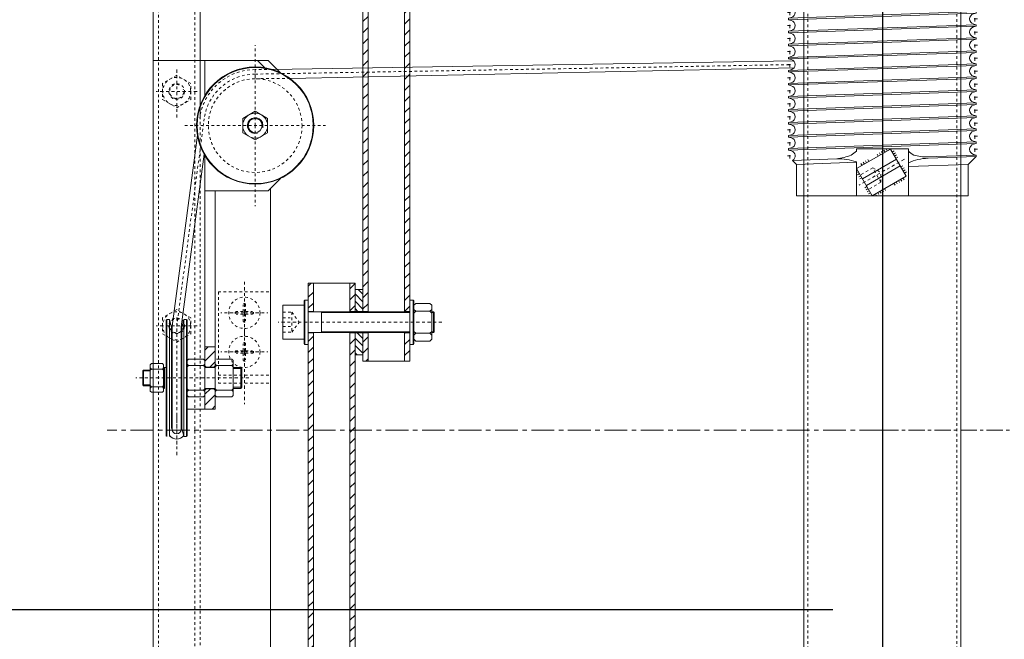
# Model space of a CAD drawing. Header units: centimetres. Extents: x -10702 to 24628, y -4437 to 19798.
# Tile 58 of 92: x 12828 to 12865, y 9032 to 9055. Entities that reach past the tile are written whole.
import ezdxf

# ---------------------------------------------------------------- set-up
doc = ezdxf.new("R2010")
doc.units = ezdxf.units.CM
for name, pattern in [('CENTER', [2, 1.25, -0.25, 0.25, -0.25]), ('DASHED', [0.75, 0.5, -0.25]), ('Kondygnacja  -0_5$0$HIDDEN', [9.525, 6.35, -3.175]), ('Kondygnacja  -0_5$0$HIDDEN2', [4.7625, 3.175, -1.5875]), ('Osie rzutów$0$DASHDOT2', [12.7, 6.35, -3.175, 0, -3.175])]:
    doc.linetypes.add(name, pattern=pattern)
doc.layers.get('0').update_dxf_attribs({"color": 8})
for name, color, linetype in [('Kondygnacja  -0_5$0$ARCH_KONSTR_POWYŻEJ RZUTU', 8, 'Kondygnacja  -0_5$0$HIDDEN'), ('Kondygnacja  -0_5$0$ARCH_KONSTR_POWYŻEJ RZUTU_IST', 8, 'Kondygnacja  -0_5$0$HIDDEN2'), ('Osie rzutów$0$ARCH_INFO_OSIE_IST', 8, 'Osie rzutów$0$DASHDOT2'), ('Osie rzutów$0$ARCH_INFO_OSIE_OPISY_IST', 8, 'Continuous')]:
    doc.layers.add(name, color=color, linetype=linetype)
for name, color, linetype, lineweight in [('kreskowanie', 8, 'Continuous', 13), ('osie', 8, 'CENTER', 13), ('przerwa', 8, 'DASHED', 13), ('RYSUNKOWE_NIEDRUK', 8, 'Continuous', 9), ('SYSTEMY AV', 8, 'Continuous', 13), ('wymiar', 8, 'Continuous', 13)]:
    doc.layers.add(name, color=color, linetype=linetype, lineweight=lineweight)

# ---------------------------------------------------------------- blocks, each defined once
blk = doc.blocks.new('Osie rzutów')
at = {"layer": 'Osie rzutów$0$ARCH_INFO_OSIE_IST', "ltscale": 10}
blk.add_line((12860, 12510), (12860, 4623.259), dxfattribs=at)
blk = doc.blocks.new('Kondygnacja  -0_5$0$konstrukcja istniejąca -0.5')
at = {"layer": 'Kondygnacja  -0_5$0$ARCH_KONSTR_POWYŻEJ RZUTU_IST', "ltscale": 10}
blk.add_lwpolyline([(12338.004, 9067.895), (13382.004, 9067.895), (13382.004, 9032.895), (12338.004, 9032.895)], dxfattribs=at)
blk = doc.blocks.new('A$C17EA1C80')
for p, q in [((4.89, 72.5), (4.29, 72.5)), ((4.89, 72.5), (4.29, 72.5)), ((6.82, 0.5), (4.29, 72.5)), ((5.16, 71.49), (4.89, 72.5)), ((7.42, 0.5), (4.89, 72.5)), ((9.03, 71.49), (9.3, 72.5)), ((9.9, 72.5), (9.3, 72.5)), ((9.9, 72.5), (9.3, 72.5)), ((11.83, 0.5), (9.3, 72.5)), ((10.17, 71.49), (9.9, 72.5)), ((12.43, 0.5), (9.9, 72.5)), ((14.04, 71.49), (14.31, 72.5)), ((14.91, 72.5), (14.31, 72.5)), ((14.91, 72.5), (14.31, 72.5)), ((16.84, 0.5), (14.31, 72.5)), ((15.18, 71.49), (14.91, 72.5)), ((17.44, 0.5), (14.91, 72.5)), ((19.05, 71.49), (19.32, 72.5)), ((19.92, 72.5), (19.32, 72.5)), ((19.92, 72.5), (19.32, 72.5)), ((21.85, 0.5), (19.32, 72.5)), ((20.19, 71.49), (19.92, 72.5)), ((22.45, 0.5), (19.92, 72.5)), ((24.06, 71.49), (24.33, 72.5)), ((24.93, 72.5), (24.33, 72.5)), ((24.93, 72.5), (24.33, 72.5)), ((26.85, 0.5), (24.33, 72.5)), ((25.2, 71.49), (24.93, 72.5)), ((27.45, 0.5), (24.93, 72.5)), ((29.07, 71.49), (29.34, 72.5)), ((29.94, 72.5), (29.34, 72.5)), ((29.94, 72.5), (29.34, 72.5)), ((31.86, 0.5), (29.34, 72.5)), ((30.21, 71.49), (29.94, 72.5)), ((32.46, 0.5), (29.94, 72.5)), ((34.08, 71.49), (34.35, 72.5)), ((34.95, 72.5), (34.35, 72.5)), ((34.95, 72.5), (34.35, 72.5)), ((36.87, 0.5), (34.35, 72.5)), ((35.22, 71.49), (34.95, 72.5)), ((37.47, 0.5), (34.95, 72.5)), ((39.09, 71.49), (39.35, 72.5)), ((39.95, 72.5), (39.35, 72.5)), ((39.95, 72.5), (39.35, 72.5)), ((41.88, 0.5), (39.35, 72.5)), ((40.22, 71.49), (39.95, 72.5)), ((42.48, 0.5), (39.95, 72.5)), ((44.09, 71.49), (44.36, 72.5)), ((44.96, 72.5), (44.36, 72.5)), ((44.96, 72.5), (44.36, 72.5)), ((46.89, 0.5), (44.36, 72.5)), ((45.23, 71.49), (44.96, 72.5)), ((47.49, 0.5), (44.96, 72.5)), ((49.1, 71.49), (49.37, 72.5)), ((51.89, 0.5), (49.36, 72.5)), ((49.96, 72.5), (49.37, 72.5)), ((50.23, 71.49), (49.96, 72.5)), ((52.49, 0.5), (49.96, 72.5)), ((54.1, 71.49), (54.37, 72.5)), ((54.97, 72.5), (54.37, 72.5)), ((54.97, 72.5), (54.37, 72.5)), ((56.9, 0.5), (54.37, 72.5)), ((55.24, 71.49), (54.97, 72.5)), ((57.5, 0.5), (54.97, 72.5)), ((59.11, 71.49), (59.38, 72.5)), ((61.9, 0.5), (59.37, 72.5)), ((59.97, 72.5), (59.38, 72.5)), ((60.24, 71.49), (59.97, 72.5)), ((62.5, 0.5), (59.97, 72.5)), ((64.11, 71.49), (64.38, 72.5)), ((66.9, 0.5), (64.37, 72.5)), ((64.97, 72.5), (64.38, 72.5)), ((65.24, 71.49), (64.97, 72.5)), ((67.5, 0.5), (64.97, 72.5)), ((69.11, 71.49), (69.38, 72.5)), ((71.9, 0.5), (69.37, 72.5)), ((69.97, 72.5), (69.38, 72.5)), ((69.97, 72.5), (69.38, 72.5)), ((70.24, 71.49), (69.97, 72.5)), ((72.5, 0.5), (69.97, 72.5)), ((74.11, 71.49), (74.38, 72.5)), ((74.98, 72.5), (74.38, 72.5)), ((76.91, 0.5), (74.38, 72.5)), ((75.25, 71.49), (74.98, 72.5)), ((77.51, 0.5), (74.98, 72.5)), ((79.12, 71.49), (79.39, 72.5)), ((79.99, 72.5), (79.39, 72.5)), ((81.92, 0.5), (79.39, 72.5)), ((80.26, 71.49), (79.99, 72.5)), ((82.52, 0.5), (79.99, 72.5)), ((84.13, 71.49), (84.4, 72.5)), ((85, 72.5), (84.4, 72.5)), ((85.07, 53.49), (84.4, 72.5)), ((88, 69.5), (85, 72.5)), ((85.65, 54.04), (85, 72.5)), ((0, 69.5), (0, 36.5)), ((3, 69.5), (0, 69.5)), ((4.35, 70.85), (3, 69.5)), ((3, 69.5), (3, 36.5)), ((100, 69.5), (88, 69.5)), ((88.81, 46.5), (88, 69.5)), ((100, 69.5), (100, 36.5)), ((100, 46.5), (82, 46.5)), ((82, 26.5), (82, 46.5)), ((92.5, 45.61), (82.11, 39.61)), ((90.9, 45.73), (91.35, 44.94)), ((92.5, 45.61), (100, 32.62)), ((84.38, 41.96), (84.84, 41.18)), ((85.17, 42.42), (85.63, 41.64)), ((86, 41.86), (93.5, 28.87)), ((88.53, 44.36), (88.98, 43.57)), ((88.6, 43.36), (96.1, 30.37)), ((89.32, 44.81), (89.77, 44.03)), ((90.11, 45.27), (90.56, 44.49)), ((93.98, 44.83), (93.2, 44.38)), ((94.48, 43.97), (93.7, 43.52)), ((94.98, 43.1), (94.2, 42.65)), ((95.48, 42.24), (94.7, 41.79)), ((82.03, 37.93), (82.81, 38.38)), ((82.11, 39.61), (89.61, 26.62)), ((82.8, 41.05), (83.26, 40.27)), ((83.59, 41.51), (84.05, 40.72)), ((95.98, 41.37), (95.2, 40.92)), ((0, 3.5), (0, 36.5)), ((3, 3.5), (3, 36.5)), ((82.53, 37.07), (83.31, 37.52)), ((83.03, 36.2), (83.81, 36.65)), ((83.53, 35.34), (84.31, 35.79)), ((84.03, 34.47), (84.81, 34.92)), ((98.07, 37.75), (97.3, 37.3)), ((98.57, 36.88), (97.8, 36.43)), ((99.07, 36.02), (98.3, 35.57)), ((99.57, 35.15), (98.8, 34.7)), ((100.01, 34.25), (99.3, 33.84)), ((100, 3.5), (100, 36.5)), ((86.12, 30.85), (86.9, 31.3)), ((86.62, 29.98), (87.4, 30.43)), ((100, 32.62), (89.61, 26.62)), ((96.93, 29.8), (96.48, 30.58)), ((97.72, 30.26), (97.27, 31.04)), ((98.51, 30.71), (98.06, 31.5)), ((99.3, 31.17), (98.85, 31.95)), ((82.93, 26.5), (82, 26.5)), ((100, 26.5), (86.99, 26.5)), ((87.12, 29.12), (87.9, 29.57)), ((88, 3.5), (87.19, 26.5)), ((87.62, 28.25), (88.4, 28.7)), ((91.21, 26.49), (90.76, 27.28)), ((92, 26.95), (91.55, 27.73)), ((92.79, 27.41), (92.34, 28.19)), ((93.58, 27.86), (93.13, 28.65)), ((86.47, 1.97), (85.84, 18.96)), ((3, 3.5), (0, 3.5)), ((3.73, 2.77), (3, 3.5)), ((6.6, 1.51), (6.87, 0.5)), ((7.41, 0.5), (6.82, 0.5)), ((7.68, 1.51), (7.41, 0.5)), ((11.55, 1.51), (11.82, 0.5)), ((12.42, 0.5), (11.83, 0.5)), ((12.69, 1.51), (12.42, 0.5)), ((16.56, 1.51), (16.83, 0.5)), ((17.43, 0.5), (16.84, 0.5)), ((17.7, 1.51), (17.43, 0.5)), ((21.57, 1.51), (21.84, 0.5)), ((22.44, 0.5), (21.85, 0.5)), ((22.71, 1.51), (22.44, 0.5)), ((26.58, 1.51), (26.85, 0.5)), ((27.45, 0.5), (26.85, 0.5)), ((27.72, 1.51), (27.45, 0.5)), ((31.59, 1.51), (31.85, 0.5)), ((32.45, 0.5), (31.86, 0.5)), ((32.72, 1.51), (32.45, 0.5)), ((36.59, 1.51), (36.86, 0.5)), ((37.46, 0.5), (36.87, 0.5)), ((37.73, 1.51), (37.46, 0.5)), ((41.6, 1.51), (41.87, 0.5)), ((42.47, 0.5), (41.88, 0.5)), ((42.74, 1.51), (42.47, 0.5)), ((46.61, 1.51), (46.88, 0.5)), ((47.48, 0.5), (46.89, 0.5)), ((47.75, 1.51), (47.48, 0.5)), ((51.62, 1.51), (51.89, 0.5)), ((52.49, 0.5), (51.89, 0.5)), ((52.49, 0.5), (51.89, 0.5)), ((52.76, 1.51), (52.49, 0.5)), ((56.63, 1.51), (56.9, 0.5)), ((57.49, 0.5), (56.9, 0.5)), ((57.76, 1.51), (57.49, 0.5)), ((61.63, 1.51), (61.9, 0.5)), ((62.49, 0.5), (61.9, 0.5)), ((62.76, 1.51), (62.49, 0.5)), ((66.63, 1.51), (66.9, 0.5)), ((67.49, 0.5), (66.9, 0.5)), ((67.49, 0.5), (66.9, 0.5)), ((67.76, 1.51), (67.49, 0.5)), ((71.63, 1.51), (71.9, 0.5)), ((72.5, 0.5), (71.9, 0.5)), ((72.77, 1.51), (72.5, 0.5)), ((76.64, 1.51), (76.91, 0.5)), ((77.51, 0.5), (76.91, 0.5)), ((77.78, 1.51), (77.51, 0.5)), ((81.65, 1.51), (81.92, 0.5)), ((82.52, 0.5), (81.92, 0.5)), ((82.79, 1.51), (82.52, 0.5)), ((88, 3.5), (86.47, 1.97)), ((100, 3.5), (88, 3.5))]:
    blk.add_line(p, q)
for centre, radius, start, end in [((7.1, 72), 2, 194.7009, 345.2991), ((12.11, 72), 2, 194.7009, 345.2991), ((17.11, 72), 2, 194.7009, 345.2991), ((22.12, 72), 2, 194.7009, 345.2991), ((27.13, 72), 2, 194.7009, 345.2991), ((32.14, 72), 2, 194.7009, 345.2991), ((37.15, 72), 2, 194.7009, 345.2991), ((42.16, 72), 2, 194.7009, 345.2991), ((47.17, 72), 2, 194.7009, 345.2991), ((52.17, 72), 2, 194.7009, 345.2991), ((57.18, 72), 2, 194.7009, 345.2991), ((62.18, 72), 2, 194.7009, 345.2991), ((67.18, 72), 2, 194.7009, 345.2991), ((72.18, 72), 2, 194.7009, 345.2991), ((77.19, 72), 2, 194.7009, 345.2991), ((82.2, 72), 2, 194.7009, 345.2991), ((68, 53.15), 17.07, 344.2447, 2.8872), ((103.45, 54.31), 17.81, 180.8759, 206.0273), ((75.56, 53.53), 10.19, 316.3152, 330.5103), ((75.56, 19.47), 10.19, 29.4897, 43.6848), ((110.45, 19.07), 24.61, 162.4248, 180.256), ((66.01, 16.83), 19.95, 6.1238, 22.5501), ((4.67, 1), 2, 14.7009, 117.9038), ((9.61, 1), 2, 14.7009, 165.2991), ((14.62, 1), 2, 14.7009, 165.2991), ((19.63, 1), 2, 14.7009, 165.2991), ((24.64, 1), 2, 14.7009, 165.2991), ((29.65, 1), 2, 14.7009, 165.2991), ((34.66, 1), 2, 14.7009, 165.2991), ((39.67, 1), 2, 14.7009, 165.2991), ((44.68, 1), 2, 14.7009, 165.2991), ((49.69, 1), 2, 14.7009, 165.2991), ((54.7, 1), 2, 14.7009, 165.2991), ((59.7, 1), 2, 14.7009, 165.2991), ((64.7, 1), 2, 14.7009, 165.2991), ((69.7, 1), 2, 14.7009, 165.2991), ((74.7, 1), 2, 14.7009, 165.2991), ((79.71, 1), 2, 14.7009, 165.2991), ((84.72, 1), 2, 29.0445, 165.2991)]:
    blk.add_arc(centre, radius, start, end)
at = {"layer": 'osie'}
for p, q in [((8.1, 72), (6.1, 72)), ((7.1, 73), (7.1, 71)), ((13.11, 72), (11.11, 72)), ((12.11, 73), (12.11, 71)), ((18.11, 72), (16.11, 72)), ((17.11, 73), (17.11, 71)), ((23.12, 72), (21.12, 72)), ((22.12, 73), (22.12, 71)), ((28.13, 72), (26.13, 72)), ((27.13, 73), (27.13, 71)), ((33.14, 72), (31.14, 72)), ((32.14, 73), (32.14, 71)), ((38.15, 72), (36.15, 72)), ((37.15, 73), (37.15, 71)), ((43.16, 72), (41.16, 72)), ((42.16, 73), (42.16, 71)), ((48.17, 72), (46.17, 72)), ((47.17, 73), (47.17, 71)), ((53.17, 72), (51.17, 72)), ((52.17, 73), (52.17, 71)), ((58.18, 72), (56.18, 72)), ((57.18, 73), (57.18, 71)), ((63.18, 72), (61.18, 72)), ((62.18, 73), (62.18, 71)), ((68.18, 72), (66.18, 72)), ((67.18, 73), (67.18, 71)), ((73.18, 72), (71.18, 72)), ((72.18, 73), (72.18, 71)), ((78.19, 72), (76.19, 72)), ((77.19, 73), (77.19, 71)), ((83.2, 72), (81.2, 72)), ((82.2, 73), (82.2, 71)), ((85.96, 44.93), (95.98, 27.57)), ((10.61, 1), (8.61, 1)), ((9.61, 0), (9.61, 2)), ((15.62, 1), (13.62, 1)), ((14.62, 0), (14.62, 2)), ((20.63, 1), (18.63, 1)), ((19.63, 0), (19.63, 2)), ((25.64, 1), (23.64, 1)), ((24.64, 0), (24.64, 2)), ((30.65, 1), (28.65, 1)), ((29.65, 0), (29.65, 2)), ((35.66, 1), (33.66, 1)), ((34.66, 0), (34.66, 2)), ((40.67, 1), (38.67, 1)), ((39.67, 0), (39.67, 2)), ((45.68, 1), (43.68, 1)), ((44.68, 0), (44.68, 2)), ((50.69, 1), (48.69, 1)), ((49.69, 0), (49.69, 2)), ((55.7, 1), (53.7, 1)), ((54.7, 0), (54.7, 2)), ((60.7, 1), (58.7, 1)), ((59.7, 0), (59.7, 2)), ((65.7, 1), (63.7, 1)), ((64.7, 0), (64.7, 2)), ((70.7, 1), (68.7, 1)), ((69.7, 0), (69.7, 2)), ((75.7, 1), (73.7, 1)), ((74.7, 0), (74.7, 2)), ((80.71, 1), (78.71, 1)), ((79.71, 0), (79.71, 2)), ((85.72, 1), (83.72, 1)), ((84.72, 0), (84.72, 2))]:
    blk.add_line(p, q, dxfattribs=at)
at = {"layer": 'przerwa', "ltscale": 0.5}
for p, q in [((94.78, 35.95), (89.33, 32.8)), ((89.33, 32.8), (91.14, 35.95)), ((94.78, 35.95), (91.14, 35.95)), ((94.78, 35.95), (97.53, 31.19)), ((89.33, 32.8), (92.08, 28.04))]:
    blk.add_line(p, q, dxfattribs=at)
blk = doc.blocks.new('A$C6D6C0491')
for p, q in [((-1.28, 8.5), (-1.6, 8.17)), ((-1.6, 8.17), (-1.6, -8.17)), ((-1.28, 8.5), (0, 8.5)), ((-1.28, 8.5), (-1.28, -8.5)), ((0, 8.5), (0, -8.5)), ((-1.6, -8.17), (-1.28, -8.5)), ((-1.28, -8.5), (0, -8.5))]:
    blk.add_line(p, q)
blk = doc.blocks.new('A$C77F42905')
for p, q in [((0, 6.53), (0.7, 7.23)), ((0, -6.53), (0, 6.53)), ((0.7, 4.23), (0, 4.93)), ((0.7, 4.23), (0, 3.53)), ((0.7, 7.23), (6.12, 7.23)), ((6.12, 4.23), (0.7, 4.23)), ((6.12, 7.23), (6.82, 6.53)), ((6.12, 4.23), (6.82, 4.93)), ((6.12, 4.23), (6.82, 3.53)), ((6.82, -6.53), (6.82, 6.53)), ((0, -3.53), (0.7, -4.23)), ((6.12, -4.23), (6.82, -3.53)), ((0.7, -4.23), (0, -4.93)), ((0, -6.53), (0.7, -7.23)), ((6.12, -4.23), (0.7, -4.23)), ((0.7, -7.23), (6.12, -7.23)), ((6.12, -4.23), (6.82, -4.93)), ((6.12, -7.23), (6.82, -6.53))]:
    blk.add_line(p, q)
blk = doc.blocks.new('A$C0C852885')
for p, q in [((-61.3, 6.5), (-61.3, -6.5)), ((-61.3, 6.5), (-53.17, 6.5)), ((-53.17, 6.5), (-53.17, -6.5)), ((-51.57, 4), (-12.57, 4)), ((-46.41, 4), (-46.41, -4)), ((-4.15, 4), (-3.5, 4)), ((-3.5, 4), (-3.17, 3.67)), ((-3.5, 4), (-3.5, -4)), ((-3.17, 3.67), (-3.17, -3.67)), ((-3.17, -3.67), (-3.5, -4)), ((-61.3, -6.5), (-53.17, -6.5)), ((-51.57, -4), (-12.57, -4)), ((-4.15, -4), (-3.5, -4))]:
    blk.add_line(p, q)
at = {"layer": 'przerwa'}
for p, q in [((-61.3, 3.86), (-57.85, 3.86)), ((-57.85, 3.86), (-55.01, 0)), ((-57.85, 3.86), (-57.85, -3.86)), ((-61.3, 1.71), (-58.49, 1.71)), ((-57.85, -3.86), (-55.01, 0)), ((-61.3, -1.71), (-58.33, -1.71)), ((-61.3, -3.86), (-57.85, -3.86))]:
    blk.add_line(p, q, dxfattribs=at)
at = {"layer": 'wymiar'}
for p, q in [((-46.41, 3.67), (-12.57, 3.67)), ((-4.15, 3.67), (-3.17, 3.67)), ((-46.41, -3.67), (-12.57, -3.67)), ((-4.15, -3.67), (-3.17, -3.67))]:
    blk.add_line(p, q, dxfattribs=at)
for name, p in [('A$C6D6C0491', (-51.57, 0)), ('A$C77F42905', (-10.97, 0))]:
    blk.add_blockref(name, p)
at = {"xscale": -1}
blk.add_blockref('A$C6D6C0491', (-12.57, 0), dxfattribs=at)
blk = doc.blocks.new('A$C45FE2F59')
at = {"layer": 'kreskowanie'}
h = blk.add_hatch(dxfattribs=at)
h.set_pattern_fill('_USER', color=256, scale=3, angle=45, style=0, pattern_type=0)
h.set_pattern_definition([(45, (-65982.465, 26636.8553), (-2.12132034, 2.12132034), [])])
h.paths.add_polyline_path([(-202.5, 117.5), (-204.5, 117.5), (-204.5, 108.6), (-202.5, 108.6)])
h.paths.add_polyline_path([(-218.5, 117.5), (-220.5, 117.5), (-220.5, 108.6), (-218.5, 108.6)])
h.paths.add_polyline_path([(-202.5, 350), (-204.5, 350), (-204.5, 129.7), (-202.5, 129.7), (-202.5, 134.6)])
h.paths.add_polyline_path([(-218.5, 350), (-220.5, 350), (-220.5, 134.6), (-220.5, 129.7), (-218.5, 129.7)])
h.paths.add_polyline_path([(-202.5, 387.3), (-204.5, 387.3), (-204.5, 350), (-202.5, 350)])
h.paths.add_polyline_path([(-218.5, 387.3), (-220.5, 387.3), (-220.5, 350), (-218.5, 350)])
h.paths.add_polyline_path([(-202.5, 403.9), (-202.5, 406.4), (-204.5, 406.4), (-204.5, 395.5), (-202.5, 395.5)])
h.paths.add_polyline_path([(-218.5, 406.4), (-220.5, 406.4), (-220.5, 395.5), (-218.5, 395.5)])
h.paths.add_polyline_path([(-181.5, 387.3), (-183.5, 387.3), (-183.5, 376.4), (-181.5, 376.4)])
h.paths.add_polyline_path([(-197.5, 387.3), (-199.5, 387.3), (-199.5, 376.4), (-197.5, 376.4)])
h.paths.add_polyline_path([(-181.5, 654.9), (-183.5, 654.9), (-183.5, 395.5), (-181.5, 395.5)])
h.paths.add_polyline_path([(-197.5, 654.9), (-199.5, 654.9), (-199.5, 395.5), (-197.5, 395.5)])
h.paths.add_polyline_path([(-181.5, 672), (-183.5, 672), (-183.5, 663.1), (-181.5, 663.1)])
h.paths.add_polyline_path([(-197.5, 672), (-199.5, 672), (-199.5, 663.1), (-197.5, 663.1)])
h = blk.add_hatch(dxfattribs=at)
h.set_pattern_fill('_USER', color=256, scale=2, angle=45, style=0, pattern_type=0)
h.set_pattern_definition([(315, (-69820.5025, -24182.243), (-1.41421356, -1.41421356), [])])
h.paths.add_polyline_path([(-202.5, 387.3), (-199.5, 387.3), (-199.5, 378.9), (-202.5, 378.9)])
h.paths.add_polyline_path([(-199.5, 395.5), (-202.5, 395.5), (-202.5, 403.9), (-199.5, 403.9)])
h = blk.add_hatch(dxfattribs=at)
h.set_pattern_fill('_USER', color=256, scale=3, angle=225, style=0, pattern_type=0)
h.set_pattern_definition([(45, (-63556.9592, 26756.8047), (-2.12132034, 2.12132034), [])])
h.paths.add_polyline_path([(-256.18, 365.35), (-256.68, 365.85), (-259.68, 365.85), (-260.18, 365.36), (-260.18, 358), (-256.18, 358)])
h.paths.add_polyline_path([(-256.18, 382), (-260.18, 382), (-260.18, 374.64), (-259.68, 374.15), (-256.68, 374.15), (-256.18, 374.65)])
for p, q in [((-262, 700), (-262, 470)), ((-30.15, 368), (-30.15, 658.78)), ((30.15, 368), (30.15, 658.78)), ((-199.5, 655), (-199.5, 395.4)), ((-197.5, 395.4), (-197.5, 655)), ((-183.5, 395.4), (-183.5, 655)), ((-181.5, 655), (-181.5, 391.4)), ((-280, 554.5), (-280, 350)), ((-255.31, 491.91), (-280, 491.91)), ((-280, 491.91), (-235.85, 491.91)), ((-255.31, 491.91), (-240, 491.91)), ((-240, 491.91), (-237.2, 489.11)), ((-231.15, 487.21), (-235.85, 491.91)), ((-272.75, 389.86), (-263.04, 463.16)), ((-269.25, 389.63), (-260.47, 455.89)), ((-260.18, 358), (-260.18, 455.38)), ((-235.85, 441.91), (-231.15, 446.61)), ((-235, 442.76), (-235, 132.6)), ((-260.18, 441.91), (-235.85, 441.91)), ((-256.18, 358), (-256.18, 441.91)), ((-202.5, 406.4), (-220.5, 406.4)), ((-220.5, 406.4), (-220.5, 395.4)), ((-218.5, 395.4), (-218.5, 406.4)), ((-204.5, 395.4), (-204.5, 406.4)), ((-202.5, 403.9), (-202.5, 406.4)), ((-202.5, 403.9), (-199.5, 403.9)), ((-202.5, 403.9), (-202.5, 395.4)), ((-199.5, 403.9), (-199.5, 395.4)), ((-220.5, 395.5), (-218.5, 395.5)), ((-220.5, 387.4), (-220.5, 395.4)), ((-204.5, 395.5), (-202.5, 395.5)), ((-202.5, 395.5), (-199.5, 395.5)), ((-199.5, 395.5), (-197.5, 395.5)), ((-181.5, 395.5), (-183.5, 395.5)), ((-181.5, 387.4), (-181.5, 395.4)), ((-275, 392.3), (-274.8, 392.5)), ((-275, 392.3), (-275, 370)), ((-274.8, 392.5), (-273.74, 392.5)), ((-274.8, 347.5), (-274.8, 392.5)), ((-272.93, 389.48), (-273.74, 392.5)), ((-273.74, 347.5), (-273.74, 392.5)), ((-272.93, 389.48), (-272.93, 350.52)), ((-272.75, 389.86), (-272.75, 350.25)), ((-269.25, 389.63), (-269.25, 350.25)), ((-269.07, 389.48), (-268.26, 392.5)), ((-269.07, 389.48), (-269.07, 350.52)), ((-268.26, 392.5), (-267.2, 392.5)), ((-268.26, 347.5), (-268.26, 392.5)), ((-267.2, 392.5), (-267, 392.3)), ((-267.2, 347.5), (-267.2, 392.5)), ((-267, 392.3), (-267, 347.7)), ((-181.5, 376.4), (-181.5, 391.4)), ((-220.5, 134.6), (-220.5, 387.4)), ((-220.5, 387.3), (-218.5, 387.3)), ((-218.5, 387.4), (-218.5, 129.6)), ((-204.5, 387.4), (-204.5, 129.6)), ((-204.5, 387.3), (-202.5, 387.3)), ((-202.5, 134.6), (-202.5, 387.4)), ((-202.5, 378.9), (-202.5, 387.4)), ((-202.5, 387.3), (-199.5, 387.3)), ((-199.5, 376.4), (-199.5, 387.4)), ((-199.5, 378.9), (-199.5, 387.3)), ((-199.5, 387.3), (-197.5, 387.3)), ((-197.5, 387.4), (-197.5, 376.4)), ((-183.5, 387.4), (-183.5, 376.4)), ((-181.5, 387.3), (-183.5, 387.3)), ((-256.18, 382), (-260.18, 382)), ((-202.5, 378.9), (-199.5, 378.9)), ((-281.21, 375.02), (-280.71, 375.52)), ((-281.21, 375.02), (-281.21, 364.98)), ((-280.71, 375.52), (-276.5, 375.52)), ((-276.5, 375.52), (-276, 375.02)), ((-276, 375.02), (-276, 364.98)), ((-266.5, 377.24), (-267, 376.74)), ((-266.5, 374.74), (-267, 375.25)), ((-266.5, 374.74), (-267, 374.24)), ((-266.5, 377.24), (-260.68, 377.24)), ((-260.68, 374.74), (-266.5, 374.74)), ((-260.68, 377.24), (-260.18, 376.74)), ((-260.68, 374.74), (-260.18, 375.25)), ((-260.68, 374.74), (-260.18, 374.24)), ((-260.18, 374.65), (-259.68, 374.15)), ((-256.18, 374.65), (-256.68, 374.15)), ((-255.68, 374.74), (-256.18, 375.25)), ((-255.68, 374.74), (-256.18, 374.24)), ((-255.68, 377.24), (-249.86, 377.24)), ((-249.86, 374.74), (-255.68, 374.74)), ((-249.86, 377.24), (-249.36, 376.74)), ((-249.86, 374.74), (-249.36, 375.25)), ((-249.86, 374.74), (-249.36, 374.24)), ((-249.36, 363.26), (-249.36, 376.74)), ((-181.5, 376.4), (-199.5, 376.4)), ((-284, 372.7), (-283.7, 373)), ((-284, 372.7), (-284, 367.3)), ((-281.21, 373), (-283.7, 373)), ((-283.7, 373), (-283.7, 367)), ((-281.21, 373.92), (-280.71, 373.42)), ((-281.21, 372.92), (-280.71, 373.42)), ((-276.5, 373.42), (-280.71, 373.42)), ((-276.5, 373.42), (-276, 373.92)), ((-276.5, 373.42), (-276, 372.92)), ((-276, 373.7), (-275.7, 374)), ((-275, 374), (-275.7, 374)), ((-275.7, 366), (-275.7, 374)), ((-256.18, 374), (-260.18, 374)), ((-259.68, 374.15), (-256.68, 374.15)), ((-259.68, 374.15), (-259.68, 374)), ((-256.68, 374.15), (-256.68, 374)), ((-246.4, 374), (-249.36, 374)), ((-246.4, 374), (-246.4, 366)), ((-246, 373.6), (-246.4, 374)), ((-246, 373.6), (-246, 366.4)), ((-284, 367.3), (-283.7, 367)), ((-281.21, 367), (-283.7, 367)), ((-281.21, 367.08), (-280.71, 366.58)), ((-276.5, 366.58), (-276, 367.08)), ((-275, 370), (-275, 347.7)), ((-30.15, 59.78), (-30.15, 368)), ((30.15, 59.78), (30.15, 368)), ((-281.21, 366.08), (-280.71, 366.58)), ((-281.21, 364.98), (-280.71, 364.48)), ((-276.5, 366.58), (-280.71, 366.58)), ((-280.71, 364.48), (-276.5, 364.48)), ((-276.5, 366.58), (-276, 366.08)), ((-276.5, 364.48), (-276, 364.98)), ((-275.7, 366), (-276, 366.3)), ((-266.5, 365.27), (-267, 365.78)), ((-266.5, 365.27), (-267, 364.77)), ((-266.51, 362.78), (-267, 363.26)), ((-260.68, 365.27), (-266.5, 365.27)), ((-260.68, 365.27), (-260.18, 365.78)), ((-260.68, 365.27), (-260.18, 364.77)), ((-260.66, 362.78), (-260.18, 363.26)), ((-256.18, 366), (-260.18, 366)), ((-260.18, 365.35), (-259.68, 365.85)), ((-259.68, 365.85), (-259.68, 366)), ((-259.68, 365.85), (-256.68, 365.85)), ((-256.68, 365.85), (-256.68, 366)), ((-256.18, 365.35), (-256.68, 365.85)), ((-255.68, 365.27), (-256.18, 365.78)), ((-255.68, 365.27), (-256.18, 364.77)), ((-255.69, 362.78), (-256.18, 363.26)), ((-249.86, 365.27), (-255.68, 365.27)), ((-249.86, 365.27), (-249.36, 365.78)), ((-249.86, 365.27), (-249.36, 364.77)), ((-249.84, 362.78), (-249.36, 363.26)), ((-246.4, 366), (-249.36, 366)), ((-246, 366.4), (-246.4, 366)), ((-266.51, 362.78), (-260.66, 362.78)), ((-255.69, 362.78), (-249.84, 362.78)), ((-260.18, 358), (-267, 358)), ((-256.18, 358), (-260.18, 358)), ((-280, 145.5), (-280, 350)), ((-269.07, 350.52), (-268.26, 347.5)), ((-268.26, 347.5), (-267.2, 347.5))]:
    blk.add_line(p, q)
at = {"ltscale": 0.4}
for p, q in [((-260.18, 478.44), (-260.18, 491.91)), ((-234.37, 488.45), (-34.13, 491.77)), ((-227.48, 485), (-33.92, 489.08))]:
    blk.add_line(p, q, dxfattribs=at)
for points in [[(-280, 700), (280, 700), (280, 0), (-280, 0)], [(-240.85, 461.38), (-245.64, 464.15), (-245.64, 469.67), (-240.85, 472.43), (-236.07, 469.67), (-236.07, 464.15)]]:
    blk.add_lwpolyline(points, close=True)
for radius in [22.5, 22.3, 4.78, 2.7]:
    blk.add_circle((-240.85, 466.91), radius)
for centre, radius, start, end in [((-271, 390), 2, 195, 208.955), ((-271, 390), 2, 331.045, 345), ((-271, 350.25), 1.75, 180, 0)]:
    blk.add_arc(centre, radius, start, end)
blk.add_arc((-271, 350), 3.5, 220.1554, 319.8446, dxfattribs=at)
at = {"layer": 'osie', "ltscale": 0.4}
for p, q in [((-240.85, 466.91), (-240.85, 497.8)), ((-240.85, 486.66), (-35.5, 490.3)), ((-271, 389.75), (-260.43, 469.5)), ((-267.82, 466.91), (-213.89, 466.91)), ((-240.85, 466.91), (-240.85, 436.01)), ((-271, 344.5), (-271, 355.5))]:
    blk.add_line(p, q, dxfattribs=at)
at = {"layer": 'osie'}
for p, q in [((-271, 488.44), (-271, 470.05)), ((-263.16, 480), (-278.84, 480)), ((-245, 395), (-245, 406.84)), ((-245, 395), (-254, 395)), ((-245, 395), (-236, 395)), ((-245, 395), (-245, 386)), ((-263.16, 390), (-278.84, 390)), ((-271, 340.34), (-271, 393.18)), ((-169.13, 391.4), (-232.03, 391.4)), ((-245, 380), (-245, 389)), ((-245, 380), (-254, 380)), ((-245, 380), (-236, 380)), ((-245, 380), (-245, 359.93)), ((-243.23, 370), (-286.65, 370)), ((-243.23, 370), (-286.65, 370)), ((-243.23, 370), (-286.65, 370)), ((-243.23, 370), (-286.65, 370))]:
    blk.add_line(p, q, dxfattribs=at)
at = {"layer": 'osie', "ltscale": 7}
blk.add_line((0, 350), (-297.65, 350), dxfattribs=at)
at = {"layer": 'osie', "ltscale": 5}
blk.add_line((0, 350), (338.65, 350), dxfattribs=at)
at = {"layer": 'osie', "ltscale": 0.4}
blk.add_arc((-240.85, 466.91), 19.75, 90, 172.4528, dxfattribs=at)
at = {"layer": 'przerwa'}
for p, q in [((-28.65, 368), (-28.65, 658.78)), ((28.65, 368), (28.65, 658.78)), ((-264, 537.05), (-264, 350)), ((-278, 533.96), (-278, 350)), ((-262, 0), (-262, 470)), ((-255, 403), (-235, 403)), ((-255, 403), (-255, 368)), ((-245.45, 395.45), (-245.45, 398.11)), ((-244.55, 395.45), (-244.55, 398.11)), ((-245.45, 395.45), (-248.11, 395.45)), ((-245.45, 394.55), (-248.11, 394.55)), ((-245.45, 394.55), (-245.45, 391.89)), ((-244.55, 395.45), (-241.89, 395.45)), ((-244.55, 394.55), (-241.89, 394.55)), ((-244.55, 394.55), (-244.55, 391.89)), ((-245.45, 380.45), (-245.45, 383.11)), ((-244.55, 380.45), (-244.55, 383.11)), ((-245.45, 380.45), (-248.11, 380.45)), ((-245.45, 379.55), (-248.11, 379.55)), ((-245.45, 379.55), (-245.45, 376.89)), ((-244.55, 380.45), (-241.89, 380.45)), ((-244.55, 379.55), (-241.89, 379.55)), ((-244.55, 379.55), (-244.55, 376.89)), ((-255, 371), (-235, 371)), ((-255, 368), (-235, 368)), ((-28.65, 59.78), (-28.65, 368)), ((28.65, 59.78), (28.65, 368)), ((-278, 166.04), (-278, 350)), ((-264, 162.95), (-264, 350))]:
    blk.add_line(p, q, dxfattribs=at)
at = {"layer": 'przerwa', "ltscale": 0.4}
for p, q in [((-234.37, 488.45), (-240.86, 488.41)), ((-227.48, 485), (-240.98, 484.91))]:
    blk.add_line(p, q, dxfattribs=at)
at = {"layer": 'przerwa'}
for points in [[(-271, 486.23), (-276.4, 483.11), (-276.4, 476.88), (-271, 473.77), (-265.6, 476.88), (-265.6, 483.11)], [(-271, 396.23), (-276.4, 393.12), (-276.4, 386.88), (-271, 383.77), (-265.6, 386.88), (-265.6, 393.12)]]:
    blk.add_lwpolyline(points, close=True, dxfattribs=at)
for centre, radius in [((-271, 480), 5.4), ((-271, 480), 3), ((-245, 395), 6), ((-271, 390), 5.4), ((-271, 390), 3), ((-245, 380), 6)]:
    blk.add_circle(centre, radius, dxfattribs=at)
at = {"layer": 'przerwa', "ltscale": 0.4}
blk.add_circle((-240.85, 466.91), 18, dxfattribs=at)
blk.add_arc((-240.85, 466.91), 21.5, 90.0163, 172.4528, dxfattribs=at)
at = {"layer": 'przerwa'}
for centre, radius, start, end in [((-271, 480), 2.7, 69.6481, 19.7655), ((-245, 398.11), 0.45, 0, 180), ((-248.11, 395), 0.45, 90, 270), ((-241.89, 395), 0.45, 270, 90), ((-271, 390), 2.7, 69.6481, 19.7655), ((-245, 391.89), 0.45, 180, 0), ((-245, 383.11), 0.45, 0, 180), ((-248.11, 380), 0.45, 90, 270), ((-241.89, 380), 0.45, 270, 90), ((-245, 376.89), 0.45, 180, 0)]:
    blk.add_arc(centre, radius, start, end, dxfattribs=at)
at = {"layer": 'wymiar'}
for p, q in [((-281.21, 372.7), (-284, 372.7)), ((-246, 373.6), (-249.36, 373.6)), ((-281.21, 367.3), (-284, 367.3)), ((-246, 366.4), (-249.36, 366.4))]:
    blk.add_line(p, q, dxfattribs=at)
blk.add_arc((-240.85, 466.91), 3, 344.4073, 285.9735, dxfattribs=at)
blk.add_blockref('A$C0C852885', (-168.93, 391.4))
at = {"layer": 'wymiar', "rotation": 270}
blk.add_blockref('A$C17EA1C80', (-36.5, 539.99), dxfattribs=at)
blk = doc.blocks.new('A$C59BE0B33')
at = {"layer": 'SYSTEMY AV', "xscale": 0.09799999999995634, "yscale": 0.09799999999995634, "zscale": 0.098}
blk.add_blockref('A$C45FE2F59', (-600, 4005.357), dxfattribs=at)

msp = doc.modelspace()

# ---------------------------------------------------------------- block references
at = {"layer": 'Kondygnacja  -0_5$0$ARCH_KONSTR_POWYŻEJ RZUTU'}
msp.add_blockref('Kondygnacja  -0_5$0$konstrukcja istniejąca -0.5', (0, 0), dxfattribs=at)
at = {"layer": 'Osie rzutów$0$ARCH_INFO_OSIE_OPISY_IST'}
msp.add_blockref('Osie rzutów', (0, 0), dxfattribs=at)
at = {"layer": 'RYSUNKOWE_NIEDRUK', "lineweight": 13}
msp.add_blockref('A$C59BE0B33', (13460, 5000), dxfattribs=at)
msp.add_blockref('A$C59BE0B33', (13460, 5000), dxfattribs=at)

doc.saveas('drawing.dxf')
